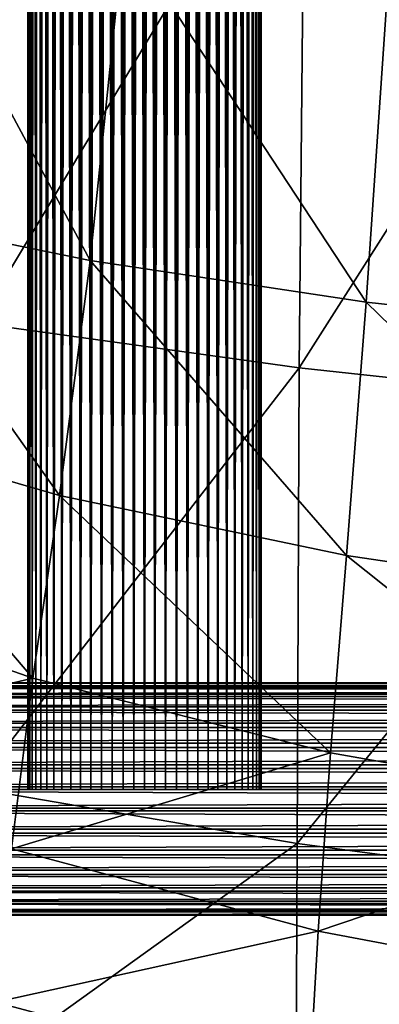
# Model space of a CAD drawing. Header units: millimetres. Extents: x -293 to 308, y -259 to 251.
# Tile 186 of 256: x -140 to -117, y -221 to -158. Entities that reach past the tile are written whole.
import ezdxf

# ---------------------------------------------------------------- set-up
doc = ezdxf.new("R2010")
doc.units = ezdxf.units.MM
doc.header["$MEASUREMENT"] = 0
doc.layers.add('Default', color=7, linetype='Continuous', true_color=0x000000)

msp = doc.modelspace()

# ---------------------------------------------------------------- meshes
at = {"layer": 'Default'}
mesh = msp.add_polyface(dxfattribs=at)
corners = [(-131.719, 101.377, 427.913), (-131.719, -207.172, 427.913), (-131.028, 101.377, 428.008), (-131.028, -207.172, 428.008), (-130.329, 101.377, 428.172), (-130.329, -207.172, 428.172), (-129.632, 101.377, 428.409), (-129.632, -207.172, 428.409), (-128.948, 101.377, 428.721), (-128.948, -207.172, 428.721), (-128.289, 101.377, 429.105), (-128.289, -207.172, 429.105), (-127.666, 101.377, 429.56), (-127.666, -207.172, 429.56), (-127.09, 101.377, 430.08), (-127.09, -207.172, 430.08), (-126.57, 101.377, 430.656), (-126.57, -207.172, 430.656), (-126.115, 101.377, 431.279), (-126.115, -207.172, 431.279), (-125.73, 101.377, 431.938), (-125.73, -207.172, 431.938), (-125.42, 101.377, 432.622), (-125.42, -207.172, 432.622), (-125.183, 101.377, 433.319), (-125.183, -207.172, 433.319), (-125.019, 101.377, 434.018), (-125.019, -207.172, 434.018), (-124.923, 101.377, 434.709), (-124.923, -207.172, 434.709), (-124.893, 101.377, 435.383), (-124.893, -207.172, 435.383), (-124.923, 101.377, 436.057), (-124.923, -207.172, 436.057), (-125.019, 101.377, 436.748), (-125.019, -207.172, 436.748), (-125.183, 101.377, 437.446), (-125.183, -207.172, 437.446), (-125.42, 101.377, 438.144), (-125.42, -207.172, 438.144), (-125.73, 101.377, 438.828), (-125.73, -207.172, 438.828), (-126.115, 101.377, 439.487), (-126.115, -207.172, 439.487), (-126.57, 101.377, 440.11), (-126.57, -207.172, 440.11), (-127.09, 101.377, 440.686), (-127.09, -207.172, 440.686), (-127.666, 101.377, 441.206), (-127.666, -207.172, 441.206), (-128.289, 101.377, 441.66), (-128.289, -207.172, 441.66), (-128.948, 101.377, 442.045), (-128.948, -207.172, 442.045), (-129.632, 101.377, 442.356), (-129.632, -207.172, 442.356), (-130.329, 101.377, 442.593), (-130.329, -207.172, 442.593), (-131.028, 101.377, 442.758), (-131.028, -207.172, 442.758), (-131.719, 101.377, 442.853), (-131.719, -207.172, 442.853), (-132.393, 101.377, 442.883), (-132.393, -207.172, 442.883), (-133.066, 101.377, 442.853), (-133.066, -207.172, 442.853), (-133.758, 101.377, 442.758), (-133.758, -207.172, 442.758), (-134.457, 101.377, 442.593), (-134.457, -207.172, 442.593), (-135.153, 101.377, 442.356), (-135.153, -207.172, 442.356), (-135.838, 101.377, 442.045), (-135.838, -207.172, 442.045), (-136.497, 101.377, 441.66), (-136.497, -207.172, 441.66), (-137.12, 101.377, 441.206), (-137.12, -207.172, 441.206), (-137.696, 101.377, 440.686), (-137.696, -207.172, 440.686), (-138.216, 101.377, 440.11), (-138.216, -207.172, 440.11), (-138.67, 101.377, 439.487), (-138.67, -207.172, 439.487), (-139.055, 101.377, 438.828), (-139.055, -207.172, 438.828), (-139.366, 101.377, 438.144), (-139.366, -207.172, 438.144), (-139.604, 101.377, 437.446), (-139.604, -207.172, 437.446), (-139.768, 101.377, 436.748), (-139.768, -207.172, 436.748), (-139.862, 101.377, 436.057), (-139.862, -207.172, 436.057), (-139.893, 101.377, 435.383), (-139.893, -207.172, 435.383), (-139.862, 101.377, 434.709), (-139.862, -207.172, 434.709), (-139.768, 101.377, 434.018), (-139.768, -207.172, 434.018), (-139.604, 101.377, 433.319), (-139.604, -207.172, 433.319), (-139.366, 101.377, 432.622), (-139.366, -207.172, 432.622), (-139.055, 101.377, 431.938), (-139.055, -207.172, 431.938), (-138.67, 101.377, 431.279), (-138.67, -207.172, 431.279), (-138.216, 101.377, 430.656), (-138.216, -207.172, 430.656), (-137.696, 101.377, 430.08), (-137.696, -207.172, 430.08), (-137.12, 101.377, 429.56), (-137.12, -207.172, 429.56), (-136.497, 101.377, 429.105), (-136.497, -207.172, 429.105), (-135.838, 101.377, 428.721), (-135.838, -207.172, 428.721), (-135.153, 101.377, 428.409), (-135.153, -207.172, 428.409), (-134.457, 101.377, 428.172), (-134.457, -207.172, 428.172), (-133.758, 101.377, 428.008), (-133.758, -207.172, 428.008), (-133.066, 101.377, 427.913), (-133.066, -207.172, 427.913), (-132.393, -207.172, 427.883), (-132.393, -207.172, 427.883), (-132.393, 101.377, 427.883), (-132.393, 101.377, 427.883)]
mesh.append_faces([[corners[k] for k in face] for face in [(1, 127, 128, 128), (1, 128, 0, 0), (3, 1, 0, 0), (3, 0, 2, 2), (5, 3, 2, 2), (5, 2, 4, 4), (7, 5, 4, 4), (7, 4, 6, 6), (9, 7, 6, 6), (9, 6, 8, 8), (11, 9, 8, 8), (11, 8, 10, 10), (13, 11, 10, 10), (13, 10, 12, 12), (15, 13, 12, 12), (15, 12, 14, 14), (17, 15, 14, 14), (17, 14, 16, 16), (19, 17, 16, 16), (19, 16, 18, 18), (21, 19, 18, 18), (21, 18, 20, 20), (23, 21, 20, 20), (23, 20, 22, 22), (25, 23, 22, 22), (25, 22, 24, 24), (27, 25, 24, 24), (27, 24, 26, 26), (29, 27, 26, 26), (29, 26, 28, 28), (31, 29, 28, 28), (31, 28, 30, 30), (33, 31, 30, 30), (33, 30, 32, 32), (35, 33, 32, 32), (35, 32, 34, 34), (37, 35, 34, 34), (37, 34, 36, 36), (39, 37, 36, 36), (39, 36, 38, 38), (41, 39, 38, 38), (41, 38, 40, 40), (43, 41, 40, 40), (43, 40, 42, 42), (45, 43, 42, 42), (45, 42, 44, 44), (47, 45, 44, 44), (47, 44, 46, 46), (49, 47, 46, 46), (49, 46, 48, 48), (51, 49, 48, 48), (51, 48, 50, 50), (53, 51, 50, 50), (53, 50, 52, 52), (55, 53, 52, 52), (55, 52, 54, 54), (57, 55, 54, 54), (57, 54, 56, 56), (59, 57, 56, 56), (59, 56, 58, 58), (61, 59, 58, 58), (61, 58, 60, 60), (63, 61, 60, 60), (63, 60, 62, 62), (65, 63, 62, 62), (65, 62, 64, 64), (67, 65, 64, 64), (67, 64, 66, 66), (69, 67, 66, 66), (69, 66, 68, 68), (71, 69, 68, 68), (71, 68, 70, 70), (73, 71, 70, 70), (73, 70, 72, 72), (75, 73, 72, 72), (75, 72, 74, 74), (77, 75, 74, 74), (77, 74, 76, 76), (79, 77, 76, 76), (79, 76, 78, 78), (81, 79, 78, 78), (81, 78, 80, 80), (83, 81, 80, 80), (83, 80, 82, 82), (85, 83, 82, 82), (85, 82, 84, 84), (87, 85, 84, 84), (87, 84, 86, 86), (89, 87, 86, 86), (89, 86, 88, 88), (91, 89, 88, 88), (91, 88, 90, 90), (93, 91, 90, 90), (93, 90, 92, 92), (95, 93, 92, 92), (95, 92, 94, 94), (97, 95, 94, 94), (97, 94, 96, 96), (99, 97, 96, 96), (99, 96, 98, 98), (101, 99, 98, 98), (101, 98, 100, 100), (103, 101, 100, 100), (103, 100, 102, 102), (105, 103, 102, 102), (105, 102, 104, 104), (107, 105, 104, 104), (107, 104, 106, 106), (109, 107, 106, 106), (109, 106, 108, 108), (111, 109, 108, 108), (111, 108, 110, 110), (113, 111, 110, 110), (113, 110, 112, 112), (115, 113, 112, 112), (115, 112, 114, 114), (117, 115, 114, 114), (117, 114, 116, 116), (119, 117, 116, 116), (119, 116, 118, 118), (121, 119, 118, 118), (121, 118, 120, 120), (123, 121, 120, 120), (123, 120, 122, 122), (125, 123, 122, 122), (125, 122, 124, 124), (126, 125, 124, 124), (126, 124, 129, 129)]])
mesh = msp.add_polyface(dxfattribs=at)
corners = [(-98.92, -102.045, 438.509), (-99.434, -143.865, 438.114), (-122.073, -142.096, 438.621), (-121.332, -100.998, 438.825), (-142.594, -140.041, 439.17), (-122.572, -210.629, 439.529), (-122.432, -180.043, 438.775), (-99.661, -182.508, 438.072), (-143.338, -207.078, 440.477), (-143.106, -177.176, 439.537), (-178.5, -170.148, 440.709), (-177.683, -134.986, 440.01), (-161.096, -137.678, 439.665), (-162.104, -203, 441.337), (-161.768, -173.885, 440.225), (-159.873, -98.357, 439.474), (-141.605, -99.779, 439.167), (-155.995, -194.23, 478.086), (-169.673, -187.43, 478.803), (-172.976, -196.381, 478.026), (-158.193, -204.414, 477.181), (-139.561, -200.004, 477.335), (-166.18, -178.604, 479.1), (-162.838, -166.711, 478.767), (-172.211, -163.105, 479.362), (-159.987, -148.561, 477.656), (-157.238, -121.512, 475.553), (-167.471, -120.775, 476.519), (-169.675, -146.568, 478.395), (-98.66, -208.65, 476.054), (-98.148, -195.264, 476.661), (-119.406, -192.109, 477.159), (-120.43, -204.797, 476.63), (-97.466, -178.057, 476.375), (-118.137, -175.824, 476.85), (-137.85, -188.252, 477.779), (-135.874, -173.141, 477.448), (-116.619, -153.553, 475.563), (-114.849, -122.912, 473.161), (-131.356, -122.543, 473.838), (-133.709, -152.082, 476.188), (-148.082, -150.408, 476.903), (-145.344, -122.088, 474.647), (-150.75, -170.08, 478.108), (-153.45, -183.736, 478.449)]
mesh.append_faces([[corners[k] for k in face] for face in [(0, 1, 2, 2), (3, 2, 4, 4), (5, 6, 7, 7), (6, 5, 8, 8), (8, 9, 6, 6), (1, 7, 6, 6), (6, 2, 1, 1), (2, 6, 9, 9), (9, 4, 2, 2), (10, 11, 12, 12), (13, 14, 9, 9), (9, 8, 13, 13), (14, 12, 4, 4), (4, 9, 14, 14), (15, 12, 11, 11), (16, 4, 12, 12), (17, 18, 19, 19), (19, 20, 17, 17), (21, 17, 20, 20), (22, 23, 24, 24), (25, 26, 27, 27), (27, 28, 25, 25), (23, 25, 28, 28), (28, 24, 23, 23), (29, 30, 31, 31), (31, 32, 29, 29), (30, 33, 34, 34), (34, 31, 30, 30), (32, 31, 35, 35), (35, 21, 32, 32), (31, 34, 36, 36), (36, 35, 31, 31), (37, 38, 39, 39), (39, 40, 37, 37), (37, 34, 33, 33), (34, 37, 40, 40), (40, 36, 34, 34), (26, 25, 41, 41), (41, 42, 26, 26), (25, 23, 43, 43), (43, 41, 25, 25), (42, 41, 40, 40), (40, 39, 42, 42), (41, 43, 36, 36), (36, 40, 41, 41), (22, 18, 17, 17), (17, 44, 22, 22), (44, 17, 21, 21), (21, 35, 44, 44), (23, 22, 44, 44), (44, 43, 23, 23), (43, 44, 35, 35), (35, 36, 43, 43)]])
mesh = msp.add_polyface(dxfattribs=at)
corners = [(-99.674, -244.574, 466.631), (-122.458, -240.584, 467.854), (-122.616, -244.377, 464.166), (-122.616, -244.377, 464.166), (-99.754, -248.289, 462.888), (-99.674, -244.574, 466.631), (-143.329, -239.609, 465.625), (-122.616, -244.377, 464.166), (-122.69, -246.375, 460.349), (-99.661, -182.508, 438.072), (-99.731, -213.678, 438.656), (-122.572, -210.629, 439.529), (-99.674, -244.574, 466.631), (-99.542, -238.58, 469.892), (-122.193, -234.447, 470.979), (-99.341, -230.48, 472.598), (-121.79, -226.248, 473.506), (-143.059, -235.641, 469.263), (-142.635, -229.223, 472.244), (-98.66, -208.65, 476.054), (-120.43, -204.797, 476.63), (-121.214, -216.27, 475.401), (-99.052, -220.445, 474.676), (-140.934, -210.984, 476.271), (-141.96, -220.842, 474.578), (-99.774, -233.076, 440.139), (-122.658, -229.65, 441.125), (-99.792, -243.52, 442.131), (-122.696, -239.873, 443.187), (-99.788, -247.818, 444.242), (-99.765, -248.791, 446.083), (-122.667, -244.992, 447.191), (-122.696, -244.064, 445.334), (-99.788, -247.818, 444.242), (-122.696, -244.064, 445.334), (-122.696, -244.064, 445.334), (-99.726, -249.25, 447.265), (-122.617, -245.426, 448.378), (-99.679, -249.35, 447.949), (-122.557, -245.51, 449.062), (-99.596, -249.08, 448.479), (-122.449, -245.232, 449.582), (-122.497, -245.396, 449.407), (-143.319, -240.867, 450.631), (-99.633, -249.242, 448.299), (-122.497, -245.396, 449.407), (-122.557, -245.51, 449.062), (-143.394, -240.986, 450.292), (-143.263, -241.844, 452.89), (-122.446, -246.447, 451.644), (-122.5, -246.674, 451.589), (-99.577, -249.018, 448.649), (-122.425, -245.168, 449.751), (-122.449, -245.232, 449.582), (-99.576, -249.049, 448.788), (-122.424, -245.195, 449.89), (-122.425, -245.168, 449.751), (-143.26, -240.701, 450.799), (-143.229, -240.633, 450.966), (-99.631, -249.373, 448.867), (-122.495, -245.514, 449.978), (-122.447, -245.312, 449.974), (-143.257, -240.771, 451.194), (-99.594, -249.168, 448.868), (-122.447, -245.312, 449.974), (-122.424, -245.195, 449.89), (-143.228, -240.658, 451.105), (-122.424, -245.195, 449.89), (-143.217, -241.68, 452.852), (-122.41, -246.279, 451.612), (-122.446, -246.447, 451.644), (-99.564, -250.172, 450.493), (-122.41, -246.279, 451.612), (-122.394, -246.182, 451.509), (-143.196, -241.588, 452.746), (-122.41, -246.279, 451.612), (-99.557, -250.059, 450.237), (-122.399, -246.174, 451.352), (-122.431, -246.273, 451.155), (-99.552, -250.07, 450.394), (-122.394, -246.182, 451.509), (-122.399, -246.174, 451.352), (-143.243, -241.689, 452.395), (-143.204, -241.586, 452.588), (-99.687, -249.654, 448.759), (-122.567, -245.795, 449.877), (-99.75, -249.98, 448.603), (-122.649, -246.119, 449.73), (-143.316, -240.967, 451.206), (-99.81, -250.316, 448.458), (-122.728, -246.455, 449.593), (-143.317, -241.91, 452.181), (-122.49, -246.492, 450.933), (-122.431, -246.273, 451.155), (-74.756, -250.951, 443.455), (-99.788, -247.818, 444.242)]
mesh.append_faces([[corners[k] for k in face] for face in [(0, 1, 2, 2), (3, 4, 5, 5), (6, 2, 1, 1), (4, 7, 8, 8), (9, 10, 11, 11), (1, 12, 13, 13), (13, 14, 1, 1), (14, 13, 15, 15), (15, 16, 14, 14), (17, 1, 14, 14), (18, 14, 16, 16), (19, 20, 21, 21), (21, 22, 19, 19), (23, 21, 20, 20), (22, 21, 16, 16), (16, 15, 22, 22), (24, 16, 21, 21), (10, 25, 26, 26), (26, 11, 10, 10), (25, 27, 28, 28), (28, 26, 25, 25), (29, 30, 31, 31), (31, 32, 29, 29), (27, 33, 34, 34), (35, 28, 27, 27), (36, 37, 31, 31), (38, 39, 37, 37), (40, 41, 42, 42), (43, 42, 41, 41), (44, 45, 46, 46), (47, 46, 45, 45), (48, 49, 50, 50), (51, 52, 53, 53), (54, 55, 56, 56), (57, 53, 52, 52), (58, 56, 55, 55), (59, 60, 61, 61), (62, 61, 60, 60), (63, 64, 65, 65), (66, 67, 64, 64), (68, 69, 70, 70), (71, 72, 73, 73), (74, 73, 75, 75), (76, 77, 78, 78), (79, 80, 81, 81), (82, 78, 77, 77), (83, 81, 80, 80), (84, 85, 60, 60), (86, 87, 85, 85), (88, 60, 85, 85), (89, 90, 87, 87), (91, 92, 93, 93), (94, 95, 27, 27)]])
mesh = msp.add_polyface(dxfattribs=at)
corners = [(-122.458, -240.584, 467.854), (-143.059, -235.641, 469.263), (-143.329, -239.609, 465.625), (-161.885, -233.82, 467.06), (-162.16, -236.117, 463.202), (-143.477, -241.703, 461.794), (-143.329, -239.609, 465.625), (-162.375, -237.152, 456.688), (-143.52, -242.562, 455.411), (-143.53, -242.496, 458.235), (-162.315, -237.025, 459.581), (-161.467, -229.529, 470.664), (-142.635, -229.223, 472.244), (-160.885, -222.637, 473.521), (-141.96, -220.842, 474.578), (-122.193, -234.447, 470.979), (-121.79, -226.248, 473.506), (-120.43, -204.797, 476.63), (-139.561, -200.004, 477.335), (-140.934, -210.984, 476.271), (-121.214, -216.27, 475.401), (-158.193, -204.414, 477.181), (-159.879, -213.984, 475.678), (-122.572, -210.629, 439.529), (-122.658, -229.65, 441.125), (-143.48, -225.65, 442.201), (-143.338, -207.078, 440.477), (-122.696, -239.873, 443.187), (-143.551, -235.604, 444.344), (-122.696, -244.064, 445.334), (-143.562, -239.656, 446.537), (-143.562, -239.656, 446.537), (-162.434, -235.352, 449.558), (-162.463, -234.564, 447.655), (-143.562, -239.656, 446.537), (-143.529, -240.523, 448.415), (-162.463, -234.564, 447.655), (-162.431, -230.682, 445.411), (-143.562, -239.656, 446.537), (-162.463, -234.564, 447.655), (-162.317, -221.045, 443.186), (-162.104, -203, 441.337), (-162.552, -237.324, 452.687), (-162.633, -237.379, 452.449), (-143.67, -242.693, 451.227), (-143.603, -242.643, 451.47), (-143.709, -242.625, 451.013), (-143.67, -242.693, 451.227), (-162.633, -237.379, 452.449), (-162.682, -237.156, 452.078), (-162.64, -236.918, 452.007), (-143.684, -242.207, 450.798), (-143.469, -240.918, 449.609), (-162.365, -235.703, 450.763), (-143.394, -240.986, 450.292), (-162.185, -235.627, 451.776), (-143.319, -240.867, 450.631), (-143.26, -240.701, 450.799), (-162.275, -235.752, 451.443), (-143.394, -240.986, 450.292), (-143.319, -240.867, 450.631), (-162.298, -236.945, 454.237), (-143.404, -242.297, 453.036), (-143.473, -242.479, 453.785), (-162.129, -236.51, 454.063), (-143.263, -241.844, 452.89), (-143.33, -242.068, 452.845), (-162.213, -236.727, 454.028), (-143.33, -242.068, 452.845), (-143.404, -242.297, 453.036), (-162.109, -235.463, 451.937), (-143.26, -240.701, 450.799), (-143.229, -240.633, 450.966), (-162.071, -235.393, 452.099), (-143.229, -240.633, 450.966), (-143.228, -240.658, 451.105), (-162.105, -235.518, 452.333), (-143.257, -240.771, 451.194), (-143.316, -240.967, 451.206), (-162.069, -235.412, 452.24), (-143.228, -240.658, 451.105), (-143.257, -240.771, 451.194), (-162.072, -236.354, 454.018), (-143.217, -241.68, 452.852), (-143.263, -241.844, 452.89), (-162.047, -236.268, 453.908), (-143.196, -241.588, 452.746), (-143.217, -241.68, 452.852), (-162.106, -236.375, 453.562), (-143.243, -241.689, 452.395), (-143.204, -241.586, 452.588), (-162.058, -236.271, 453.75), (-143.204, -241.586, 452.588), (-143.196, -241.588, 452.746), (-162.18, -235.707, 452.355), (-143.408, -241.244, 451.117), (-162.293, -235.979, 452.28), (-143.512, -241.566, 450.982), (-162.545, -236.617, 452.052), (-143.609, -241.898, 450.857), (-143.684, -242.207, 450.798), (-162.422, -236.293, 452.161), (-162.199, -236.598, 453.359), (-143.317, -241.91, 452.181), (-143.243, -241.689, 452.395), (-162.316, -236.871, 453.145), (-143.411, -242.186, 451.952), (-162.44, -237.135, 452.919), (-143.512, -242.451, 451.714)]
mesh.append_faces([[corners[k] for k in face] for face in [(0, 1, 2, 2), (3, 2, 1, 1), (4, 5, 6, 6), (7, 8, 9, 9), (10, 9, 5, 5), (11, 1, 12, 12), (13, 12, 14, 14), (15, 12, 1, 1), (16, 14, 12, 12), (17, 18, 19, 19), (20, 19, 14, 14), (21, 19, 18, 18), (22, 14, 19, 19), (23, 24, 25, 25), (25, 26, 23, 23), (24, 27, 28, 28), (28, 25, 24, 24), (27, 29, 30, 30), (31, 28, 27, 27), (32, 33, 34, 34), (34, 35, 32, 32), (36, 37, 28, 28), (28, 38, 39, 39), (40, 41, 26, 26), (26, 25, 40, 40), (37, 40, 25, 25), (25, 28, 37, 37), (42, 43, 44, 44), (44, 45, 42, 42), (46, 47, 48, 48), (49, 50, 51, 51), (32, 35, 52, 52), (53, 52, 54, 54), (55, 56, 57, 57), (58, 59, 60, 60), (61, 62, 63, 63), (64, 65, 66, 66), (67, 68, 69, 69), (70, 71, 72, 72), (73, 74, 75, 75), (76, 77, 78, 78), (79, 80, 81, 81), (82, 83, 84, 84), (85, 86, 87, 87), (88, 89, 90, 90), (91, 92, 93, 93), (94, 78, 95, 95), (96, 95, 97, 97), (98, 99, 100, 100), (101, 97, 99, 99), (102, 103, 104, 104), (105, 106, 103, 103), (107, 108, 106, 106)]])
mesh = msp.add_polyface(dxfattribs=at)
corners = [(201.871, -208.541, 442.378), (-186.496, -207.172, 442.394), (-186.496, -208.541, 442.378), (201.871, -211.359, 441.502), (-186.496, -209.965, 442.089), (-186.496, -211.359, 441.502), (201.871, -209.965, 442.089), (201.871, -213.699, 439.508), (-186.496, -212.633, 440.626), (-186.496, -213.699, 439.508), (201.871, -215.01, 436.865), (-186.496, -214.5, 438.225), (-186.496, -215.01, 436.865), (201.871, -214.5, 438.225), (201.871, -212.633, 440.626), (201.871, -215.227, 434.145), (-186.496, -215.244, 435.515), (-186.496, -215.227, 434.145), (201.871, -214.352, 431.326), (-186.496, -214.939, 432.721), (-186.496, -214.352, 431.326), (201.871, -214.939, 432.721), (201.871, -212.357, 428.987), (-186.496, -213.477, 430.053), (-186.496, -212.357, 428.987), (201.871, -209.715, 427.675), (-186.496, -211.074, 428.187), (-186.496, -209.715, 427.675), (201.871, -211.074, 428.187), (201.871, -213.477, 430.053), (201.871, -215.244, 435.515), (201.871, -206.994, 427.458), (-186.496, -208.363, 427.442), (-186.496, -206.994, 427.458), (201.871, -204.176, 428.334), (-186.496, -205.57, 427.747), (-186.496, -204.176, 428.334), (201.871, -205.57, 427.747), (201.871, -201.836, 430.328), (-186.496, -202.902, 429.209), (-186.496, -201.836, 430.328), (201.871, -200.525, 432.971), (-186.496, -201.035, 431.611), (-186.496, -200.525, 432.971), (201.871, -201.035, 431.611), (201.871, -202.902, 429.209), (201.871, -200.307, 435.691), (-186.496, -200.291, 434.321), (-186.496, -200.307, 435.691), (201.871, -201.184, 438.51), (-186.496, -200.596, 437.115), (-186.496, -201.184, 438.51), (201.871, -200.596, 437.115), (201.871, -203.178, 440.849), (-186.496, -202.059, 439.783), (-186.496, -203.178, 440.849), (201.871, -205.82, 442.161), (-186.496, -204.461, 441.649), (-186.496, -205.82, 442.161), (201.871, -207.172, 442.394), (-186.496, -207.172, 442.394), (201.871, -204.461, 441.649), (201.871, -202.059, 439.783), (201.871, -200.291, 434.321), (201.871, -208.363, 427.442), (-186.496, -208.363, 427.442), (-186.496, -209.715, 427.675), (-190.302, -209.73, 427.505), (-190.291, -208.379, 427.272), (-190.304, -207.008, 427.288), (-186.496, -206.994, 427.458), (-186.496, -206.994, 427.458), (-186.496, -208.363, 427.442)]
mesh.append_faces([[corners[k] for k in face] for face in [(0, 1, 2, 2), (3, 4, 5, 5), (6, 2, 4, 4), (7, 8, 9, 9), (10, 11, 12, 12), (13, 9, 11, 11), (14, 5, 8, 8), (15, 16, 17, 17), (18, 19, 20, 20), (21, 17, 19, 19), (22, 23, 24, 24), (25, 26, 27, 27), (28, 24, 26, 26), (29, 20, 23, 23), (30, 12, 16, 16), (31, 32, 33, 33), (34, 35, 36, 36), (37, 33, 35, 35), (38, 39, 40, 40), (41, 42, 43, 43), (44, 40, 42, 42), (45, 36, 39, 39), (46, 47, 48, 48), (49, 50, 51, 51), (52, 48, 50, 50), (53, 54, 55, 55), (56, 57, 58, 58), (59, 58, 60, 60), (61, 55, 57, 57), (62, 51, 54, 54), (63, 43, 47, 47), (64, 27, 32, 32), (65, 66, 67, 67), (68, 69, 70, 70), (68, 71, 72, 72)]])
mesh = msp.add_polyface(dxfattribs=at)
corners = [(205.677, -209.73, 427.505), (201.871, -211.074, 428.187), (201.871, -209.715, 427.675), (205.711, -211.09, 428.015), (201.871, -212.357, 428.987), (205.666, -208.379, 427.272), (201.871, -208.363, 427.442), (201.871, -208.541, 442.378), (201.871, -207.172, 442.394), (-186.496, -207.172, 442.394), (201.871, -211.359, 441.502), (201.871, -209.965, 442.089), (-186.496, -209.965, 442.089), (201.871, -209.965, 442.089), (201.871, -208.541, 442.378), (-186.496, -208.541, 442.378), (201.871, -213.699, 439.508), (201.871, -212.633, 440.626), (-186.496, -212.633, 440.626), (201.871, -215.01, 436.865), (201.871, -214.5, 438.225), (-186.496, -214.5, 438.225), (201.871, -214.5, 438.225), (201.871, -213.699, 439.508), (-186.496, -213.699, 439.508), (201.871, -212.633, 440.626), (201.871, -211.359, 441.502), (-186.496, -211.359, 441.502), (201.871, -215.227, 434.145), (201.871, -215.244, 435.515), (-186.496, -215.244, 435.515), (201.871, -214.352, 431.326), (201.871, -214.939, 432.721), (-186.496, -214.939, 432.721), (201.871, -214.939, 432.721), (201.871, -215.227, 434.145), (-186.496, -215.227, 434.145), (201.871, -212.357, 428.987), (201.871, -213.477, 430.053), (-186.496, -213.477, 430.053), (201.871, -209.715, 427.675), (201.871, -211.074, 428.187), (-186.496, -211.074, 428.187), (201.871, -211.074, 428.187), (201.871, -212.357, 428.987), (-186.496, -212.357, 428.987), (201.871, -213.477, 430.053), (201.871, -214.352, 431.326), (-186.496, -214.352, 431.326), (201.871, -215.244, 435.515), (201.871, -215.01, 436.865), (-186.496, -215.01, 436.865), (201.871, -206.994, 427.458), (201.871, -208.363, 427.442), (-186.496, -208.363, 427.442), (201.871, -204.176, 428.334), (201.871, -205.57, 427.747), (-186.496, -205.57, 427.747), (201.871, -205.57, 427.747), (201.871, -206.994, 427.458), (-186.496, -206.994, 427.458), (201.871, -201.836, 430.328), (201.871, -202.902, 429.209), (-186.496, -202.902, 429.209), (201.871, -200.525, 432.971), (201.871, -201.035, 431.611), (-186.496, -201.035, 431.611), (201.871, -201.035, 431.611), (201.871, -201.836, 430.328), (-186.496, -201.836, 430.328), (201.871, -202.902, 429.209), (201.871, -204.176, 428.334), (-186.496, -204.176, 428.334), (201.871, -200.307, 435.691), (201.871, -200.291, 434.321), (-186.496, -200.291, 434.321), (201.871, -201.184, 438.51), (201.871, -200.596, 437.115), (-186.496, -200.596, 437.115), (201.871, -200.596, 437.115), (201.871, -200.307, 435.691), (-186.496, -200.307, 435.691), (201.871, -203.178, 440.849), (201.871, -202.059, 439.783), (-186.496, -202.059, 439.783), (201.871, -205.82, 442.161), (201.871, -204.461, 441.649), (-186.496, -204.461, 441.649), (201.871, -207.172, 442.394), (201.871, -205.82, 442.161), (-186.496, -205.82, 442.161), (201.871, -204.461, 441.649), (201.871, -203.178, 440.849), (-186.496, -203.178, 440.849), (201.871, -202.059, 439.783), (201.871, -201.184, 438.51), (-186.496, -201.184, 438.51), (201.871, -200.291, 434.321), (201.871, -200.525, 432.971), (-186.496, -200.525, 432.971), (201.871, -208.363, 427.442), (201.871, -209.715, 427.675), (-186.496, -209.715, 427.675)]
mesh.append_faces([[corners[k] for k in face] for face in [(0, 1, 2, 2), (3, 4, 1, 1), (5, 2, 6, 6), (7, 8, 9, 9), (10, 11, 12, 12), (13, 14, 15, 15), (16, 17, 18, 18), (19, 20, 21, 21), (22, 23, 24, 24), (25, 26, 27, 27), (28, 29, 30, 30), (31, 32, 33, 33), (34, 35, 36, 36), (37, 38, 39, 39), (40, 41, 42, 42), (43, 44, 45, 45), (46, 47, 48, 48), (49, 50, 51, 51), (52, 53, 54, 54), (55, 56, 57, 57), (58, 59, 60, 60), (61, 62, 63, 63), (64, 65, 66, 66), (67, 68, 69, 69), (70, 71, 72, 72), (73, 74, 75, 75), (76, 77, 78, 78), (79, 80, 81, 81), (82, 83, 84, 84), (85, 86, 87, 87), (88, 89, 90, 90), (91, 92, 93, 93), (94, 95, 96, 96), (97, 98, 99, 99), (100, 101, 102, 102)]])
mesh = msp.add_polyface(dxfattribs=at)
corners = [(-132.393, -207.172, 427.883), (-132.059, -207.172, 427.89), (-131.719, -207.172, 427.913), (-131.375, -207.172, 427.952), (-131.028, -207.172, 428.008), (-130.679, -207.172, 428.081), (-130.504, -207.172, 428.125), (-130.329, -207.172, 428.172), (-130.154, -207.172, 428.225), (-129.979, -207.172, 428.282), (-129.806, -207.172, 428.343), (-129.632, -207.172, 428.409), (-129.46, -207.172, 428.48), (-129.288, -207.172, 428.556), (-129.117, -207.172, 428.636), (-128.948, -207.172, 428.721), (-128.78, -207.172, 428.81), (-128.614, -207.172, 428.904), (-128.451, -207.172, 429.002), (-128.289, -207.172, 429.105), (-128.129, -207.172, 429.213), (-127.972, -207.172, 429.324), (-127.817, -207.172, 429.44), (-127.666, -207.172, 429.56), (-127.517, -207.172, 429.684), (-127.371, -207.172, 429.812), (-127.229, -207.172, 429.944), (-127.09, -207.172, 430.08), (-126.954, -207.172, 430.219), (-126.822, -207.172, 430.361), (-126.694, -207.172, 430.507), (-126.57, -207.172, 430.656), (-126.45, -207.172, 430.808), (-126.334, -207.172, 430.962), (-126.223, -207.172, 431.119), (-126.115, -207.172, 431.279), (-126.013, -207.172, 431.44), (-125.914, -207.172, 431.604), (-125.82, -207.172, 431.771), (-125.73, -207.172, 431.938), (-125.646, -207.172, 432.107), (-125.565, -207.172, 432.278), (-125.49, -207.172, 432.449), (-125.42, -207.172, 432.622), (-125.354, -207.172, 432.795), (-125.292, -207.172, 432.97), (-125.234, -207.172, 433.145), (-125.183, -207.172, 433.319), (-125.135, -207.172, 433.494), (-125.092, -207.172, 433.669), (-125.019, -207.172, 434.018), (-124.962, -207.172, 434.365), (-124.923, -207.172, 434.709), (-124.9, -207.172, 435.048), (-124.893, -207.172, 435.383), (-124.9, -207.172, 435.717), (-124.923, -207.172, 436.057), (-124.962, -207.172, 436.4), (-125.019, -207.172, 436.748), (-125.092, -207.172, 437.097), (-125.135, -207.172, 437.271), (-125.183, -207.172, 437.446), (-125.234, -207.172, 437.622), (-125.292, -207.172, 437.796), (-125.354, -207.172, 437.97), (-125.42, -207.172, 438.144), (-125.49, -207.172, 438.316), (-125.565, -207.172, 438.488), (-125.646, -207.172, 438.658), (-125.73, -207.172, 438.828), (-125.82, -207.172, 438.995), (-125.914, -207.172, 439.161), (-126.013, -207.172, 439.325), (-126.115, -207.172, 439.487), (-126.223, -207.172, 439.646), (-126.334, -207.172, 439.804), (-126.45, -207.172, 439.958), (-126.57, -207.172, 440.11), (-126.694, -207.172, 440.259), (-126.822, -207.172, 440.405), (-126.954, -207.172, 440.547), (-127.09, -207.172, 440.686), (-127.229, -207.172, 440.822), (-127.371, -207.172, 440.954), (-127.517, -207.172, 441.082), (-127.666, -207.172, 441.206), (-127.817, -207.172, 441.326), (-127.972, -207.172, 441.441), (-128.129, -207.172, 441.553), (-128.289, -207.172, 441.66), (-128.451, -207.172, 441.763), (-128.614, -207.172, 441.862), (-128.78, -207.172, 441.956), (-128.948, -207.172, 442.045), (-129.117, -207.172, 442.13), (-129.288, -207.172, 442.21), (-129.46, -207.172, 442.285), (-129.632, -207.172, 442.356), (-129.806, -207.172, 442.422), (-129.979, -207.172, 442.484), (-130.154, -207.172, 442.541), (-130.329, -207.172, 442.593), (-130.504, -207.172, 442.641), (-130.679, -207.172, 442.685), (-131.028, -207.172, 442.758), (-131.375, -207.172, 442.813), (-131.719, -207.172, 442.853), (-132.059, -207.172, 442.875), (-132.393, -207.172, 442.883), (-132.728, -207.172, 442.875), (-133.066, -207.172, 442.853), (-133.41, -207.172, 442.813), (-133.758, -207.172, 442.758), (-134.106, -207.172, 442.685), (-134.281, -207.172, 442.641), (-134.457, -207.172, 442.593), (-134.632, -207.172, 442.541), (-134.806, -207.172, 442.484), (-134.98, -207.172, 442.422), (-135.153, -207.172, 442.356), (-135.326, -207.172, 442.285), (-135.498, -207.172, 442.21), (-135.668, -207.172, 442.13), (-135.838, -207.172, 442.045), (-136.005, -207.172, 441.956), (-136.171, -207.172, 441.862), (-136.335, -207.172, 441.763), (-136.497, -207.172, 441.66), (-136.656, -207.172, 441.553), (-136.813, -207.172, 441.441), (-136.969, -207.172, 441.326), (-137.12, -207.172, 441.206), (-137.269, -207.172, 441.082), (-137.415, -207.172, 440.954), (-137.558, -207.172, 440.822), (-137.696, -207.172, 440.686), (-137.832, -207.172, 440.547), (-137.964, -207.172, 440.405), (-138.092, -207.172, 440.259), (-138.216, -207.172, 440.11), (-138.336, -207.172, 439.958), (-138.451, -207.172, 439.804), (-138.563, -207.172, 439.646), (-138.67, -207.172, 439.487), (-138.773, -207.172, 439.325), (-138.872, -207.172, 439.161), (-138.966, -207.172, 438.995), (-139.055, -207.172, 438.828), (-139.14, -207.172, 438.658), (-139.22, -207.172, 438.488), (-139.296, -207.172, 438.316), (-139.366, -207.172, 438.144), (-139.433, -207.172, 437.97), (-139.494, -207.172, 437.796), (-139.551, -207.172, 437.622), (-139.604, -207.172, 437.446), (-139.651, -207.172, 437.271), (-139.694, -207.172, 437.097), (-139.768, -207.172, 436.748), (-139.823, -207.172, 436.4), (-139.862, -207.172, 436.057), (-139.886, -207.172, 435.717), (-139.893, -207.172, 435.383), (-139.886, -207.172, 435.048), (-139.862, -207.172, 434.709), (-139.823, -207.172, 434.365), (-139.768, -207.172, 434.018), (-139.694, -207.172, 433.669), (-139.651, -207.172, 433.494), (-139.604, -207.172, 433.319), (-139.551, -207.172, 433.145), (-139.494, -207.172, 432.97), (-139.433, -207.172, 432.795), (-139.366, -207.172, 432.622), (-139.296, -207.172, 432.449), (-139.22, -207.172, 432.278), (-139.14, -207.172, 432.107), (-139.055, -207.172, 431.938), (-138.966, -207.172, 431.771), (-138.872, -207.172, 431.604), (-138.773, -207.172, 431.44), (-138.67, -207.172, 431.279), (-138.563, -207.172, 431.119), (-138.451, -207.172, 430.962), (-138.336, -207.172, 430.808), (-138.216, -207.172, 430.656), (-138.092, -207.172, 430.507), (-137.964, -207.172, 430.361), (-137.832, -207.172, 430.219), (-137.696, -207.172, 430.08), (-137.558, -207.172, 429.944), (-137.415, -207.172, 429.812), (-137.269, -207.172, 429.684), (-137.12, -207.172, 429.56), (-136.969, -207.172, 429.44), (-136.813, -207.172, 429.324), (-136.656, -207.172, 429.213), (-136.497, -207.172, 429.105), (-136.335, -207.172, 429.002), (-136.171, -207.172, 428.904), (-136.005, -207.172, 428.81), (-135.838, -207.172, 428.721), (-135.668, -207.172, 428.636), (-135.498, -207.172, 428.556), (-135.326, -207.172, 428.48), (-135.153, -207.172, 428.409), (-134.98, -207.172, 428.343), (-134.806, -207.172, 428.282), (-134.632, -207.172, 428.225), (-134.457, -207.172, 428.172), (-134.281, -207.172, 428.125), (-134.106, -207.172, 428.081), (-133.758, -207.172, 428.008), (-133.41, -207.172, 427.952), (-133.066, -207.172, 427.913), (-132.728, -207.172, 427.89)]
mesh.append_faces([[corners[k] for k in face] for face in [(127, 124, 126, 126), (128, 124, 127, 127), (126, 124, 125, 125), (123, 124, 128, 128), (117, 123, 128, 128), (134, 137, 133, 133), (137, 132, 133, 133), (132, 117, 128, 128), (130, 131, 132, 132), (132, 128, 130, 130), (130, 128, 129, 129), (80, 117, 132, 132), (115, 113, 114, 114), (112, 113, 115, 115), (111, 109, 110, 110), (109, 111, 112, 112), (115, 109, 112, 112), (109, 115, 117, 117), (121, 119, 120, 120), (123, 121, 122, 122), (121, 117, 119, 119), (117, 118, 119, 119), (123, 117, 121, 121), (117, 115, 116, 116), (117, 98, 109, 109), (134, 135, 137, 137), (154, 151, 153, 153), (170, 62, 151, 151), (153, 151, 152, 152), (151, 145, 150, 150), (156, 154, 155, 155), (162, 160, 161, 161), (158, 160, 162, 162), (164, 157, 158, 158), (158, 159, 160, 160), (154, 157, 164, 164), (157, 154, 156, 156), (62, 137, 151, 151), (142, 140, 141, 141), (137, 140, 142, 142), (140, 137, 139, 139), (137, 138, 139, 139), (151, 137, 142, 142), (151, 142, 145, 145), (150, 148, 149, 149), (150, 147, 148, 148), (145, 143, 144, 144), (145, 146, 147, 147), (150, 145, 147, 147), (145, 142, 143, 143), (80, 132, 137, 137), (137, 135, 136, 136), (151, 154, 170, 170), (106, 107, 104, 104), (104, 107, 99, 99), (105, 106, 104, 104), (101, 103, 104, 104), (98, 80, 89, 89), (100, 101, 99, 99), (103, 101, 102, 102), (99, 101, 104, 104), (98, 96, 97, 97), (109, 99, 107, 107), (98, 93, 96, 96), (99, 109, 98, 98), (94, 95, 93, 93), (92, 98, 89, 89), (89, 91, 92, 92), (91, 89, 90, 90), (92, 93, 98, 98), (93, 95, 96, 96), (87, 88, 86, 86), (85, 86, 88, 88), (83, 84, 85, 85), (89, 85, 88, 88), (80, 85, 89, 89), (80, 83, 85, 85), (82, 83, 81, 81), (109, 107, 108, 108), (79, 80, 78, 78), (78, 80, 74, 74), (77, 78, 76, 76), (78, 74, 76, 76), (62, 69, 80, 80), (73, 74, 69, 69), (76, 74, 75, 75), (69, 71, 72, 72), (71, 69, 70, 70), (69, 72, 73, 73), (74, 80, 69, 69), (80, 81, 83, 83), (67, 68, 66, 66), (66, 68, 69, 69), (64, 65, 66, 66), (64, 62, 63, 63), (64, 69, 62, 62), (66, 69, 64, 64), (59, 60, 58, 58), (62, 60, 61, 61), (55, 57, 58, 58), (57, 55, 56, 56), (55, 58, 60, 60), (60, 62, 55, 55), (117, 80, 98, 98), (80, 137, 62, 62), (62, 46, 55, 55), (164, 158, 162, 162), (164, 170, 154, 154), (165, 166, 164, 164), (168, 166, 167, 167), (170, 164, 166, 166), (166, 168, 170, 170), (170, 175, 62, 62), (171, 173, 170, 170), (170, 173, 175, 175), (173, 174, 175, 175), (172, 173, 171, 171), (169, 170, 168, 168), (46, 62, 175, 175), (175, 177, 178, 178), (175, 178, 181, 181), (181, 179, 180, 180), (46, 175, 181, 181), (179, 181, 178, 178), (182, 183, 181, 181), (188, 181, 184, 184), (185, 188, 184, 184), (185, 187, 188, 188), (188, 22, 181, 181), (187, 185, 186, 186), (184, 181, 183, 183), (176, 177, 175, 175), (189, 190, 188, 188), (192, 190, 191, 191), (188, 192, 194, 194), (196, 188, 194, 194), (193, 194, 192, 192), (195, 196, 194, 194), (197, 199, 196, 196), (198, 199, 197, 197), (201, 199, 200, 200), (199, 201, 204, 204), (199, 204, 188, 188), (188, 196, 199, 199), (202, 204, 201, 201), (204, 22, 188, 188), (205, 207, 204, 204), (204, 207, 209, 209), (207, 208, 209, 209), (206, 207, 205, 205), (204, 209, 4, 4), (209, 211, 212, 212), (209, 212, 213, 213), (215, 213, 214, 214), (213, 215, 0, 0), (213, 4, 209, 209), (209, 210, 211, 211), (203, 204, 202, 202), (192, 188, 190, 190), (4, 213, 0, 0), (36, 37, 35, 35), (39, 35, 37, 37), (32, 35, 22, 22), (38, 39, 37, 37), (39, 46, 35, 35), (28, 29, 31, 31), (30, 31, 29, 29), (33, 34, 35, 35), (33, 35, 32, 32), (31, 32, 22, 22), (27, 28, 31, 31), (41, 39, 40, 40), (49, 50, 48, 48), (52, 48, 50, 50), (52, 55, 46, 46), (48, 52, 46, 46), (52, 50, 51, 51), (52, 53, 55, 55), (42, 43, 41, 41), (46, 41, 43, 43), (47, 48, 46, 46), (43, 45, 46, 46), (43, 44, 45, 45), (22, 35, 46, 46), (39, 41, 46, 46), (53, 54, 55, 55), (7, 8, 9, 9), (10, 11, 9, 9), (12, 13, 11, 11), (15, 9, 11, 11), (9, 15, 4, 4), (1, 2, 4, 4), (3, 4, 2, 2), (5, 6, 7, 7), (9, 5, 7, 7), (9, 4, 5, 5), (181, 22, 46, 46), (11, 13, 15, 15), (20, 21, 22, 22), (23, 25, 22, 22), (25, 26, 27, 27), (25, 27, 31, 31), (25, 23, 24, 24), (25, 31, 22, 22), (19, 22, 15, 15), (16, 18, 15, 15), (20, 22, 19, 19), (15, 18, 19, 19), (16, 17, 18, 18), (204, 15, 22, 22), (15, 13, 14, 14), (204, 4, 15, 15), (0, 1, 4, 4), (163, 164, 162, 162)]])
mesh = msp.add_polyface(dxfattribs=at)
corners = [(-132.393, -207.172, 427.883), (-132.059, -207.172, 427.89), (-131.719, -207.172, 427.913), (-131.375, -207.172, 427.952), (-131.028, -207.172, 428.008), (-130.679, -207.172, 428.081), (-130.504, -207.172, 428.125), (-130.329, -207.172, 428.172), (-130.154, -207.172, 428.225), (-129.979, -207.172, 428.282), (-129.806, -207.172, 428.343), (-129.632, -207.172, 428.409), (-129.46, -207.172, 428.48), (-129.288, -207.172, 428.556), (-129.117, -207.172, 428.636), (-128.948, -207.172, 428.721), (-128.78, -207.172, 428.81), (-128.614, -207.172, 428.904), (-128.451, -207.172, 429.002), (-128.289, -207.172, 429.105), (-128.129, -207.172, 429.213), (-127.972, -207.172, 429.324), (-127.817, -207.172, 429.44), (-127.666, -207.172, 429.56), (-127.517, -207.172, 429.684), (-127.371, -207.172, 429.812), (-127.229, -207.172, 429.944), (-127.09, -207.172, 430.08), (-126.954, -207.172, 430.219), (-126.822, -207.172, 430.361), (-126.694, -207.172, 430.507), (-126.57, -207.172, 430.656), (-126.45, -207.172, 430.808), (-126.334, -207.172, 430.962), (-126.223, -207.172, 431.119), (-126.115, -207.172, 431.279), (-126.013, -207.172, 431.44), (-125.914, -207.172, 431.604), (-125.82, -207.172, 431.771), (-125.73, -207.172, 431.938), (-125.646, -207.172, 432.107), (-125.565, -207.172, 432.278), (-125.49, -207.172, 432.449), (-125.42, -207.172, 432.622), (-125.354, -207.172, 432.795), (-125.292, -207.172, 432.97), (-125.234, -207.172, 433.145), (-125.183, -207.172, 433.319), (-125.135, -207.172, 433.494), (-125.092, -207.172, 433.669), (-125.019, -207.172, 434.018), (-124.962, -207.172, 434.365), (-124.923, -207.172, 434.709), (-124.9, -207.172, 435.048), (-124.893, -207.172, 435.383), (-124.9, -207.172, 435.717), (-124.923, -207.172, 436.057), (-124.962, -207.172, 436.4), (-125.019, -207.172, 436.748), (-125.092, -207.172, 437.097), (-125.135, -207.172, 437.271), (-125.183, -207.172, 437.446), (-125.234, -207.172, 437.622), (-125.292, -207.172, 437.796), (-125.354, -207.172, 437.97), (-125.42, -207.172, 438.144), (-125.49, -207.172, 438.316), (-125.565, -207.172, 438.488), (-125.646, -207.172, 438.658), (-125.73, -207.172, 438.828), (-125.82, -207.172, 438.995), (-125.914, -207.172, 439.161), (-126.013, -207.172, 439.325), (-126.115, -207.172, 439.487), (-126.223, -207.172, 439.646), (-126.334, -207.172, 439.804), (-126.45, -207.172, 439.958), (-126.57, -207.172, 440.11), (-126.694, -207.172, 440.259), (-126.822, -207.172, 440.405), (-126.954, -207.172, 440.547), (-127.09, -207.172, 440.686), (-127.229, -207.172, 440.822), (-127.371, -207.172, 440.954), (-127.517, -207.172, 441.082), (-127.666, -207.172, 441.206), (-127.817, -207.172, 441.326), (-127.972, -207.172, 441.441), (-128.129, -207.172, 441.553), (-128.289, -207.172, 441.66), (-128.451, -207.172, 441.763), (-128.614, -207.172, 441.862), (-128.78, -207.172, 441.956), (-128.948, -207.172, 442.045), (-129.117, -207.172, 442.13), (-129.288, -207.172, 442.21), (-129.46, -207.172, 442.285), (-129.632, -207.172, 442.356), (-129.806, -207.172, 442.422), (-129.979, -207.172, 442.484), (-130.154, -207.172, 442.541), (-130.329, -207.172, 442.593), (-130.504, -207.172, 442.641), (-130.679, -207.172, 442.685), (-131.028, -207.172, 442.758), (-131.375, -207.172, 442.813), (-131.719, -207.172, 442.853), (-132.059, -207.172, 442.875), (-132.393, -207.172, 442.883), (-132.728, -207.172, 442.875), (-133.066, -207.172, 442.853), (-133.41, -207.172, 442.813), (-133.758, -207.172, 442.758), (-134.106, -207.172, 442.685), (-134.281, -207.172, 442.641), (-134.457, -207.172, 442.593), (-134.632, -207.172, 442.541), (-134.806, -207.172, 442.484), (-134.98, -207.172, 442.422), (-135.153, -207.172, 442.356), (-135.326, -207.172, 442.285), (-135.498, -207.172, 442.21), (-135.668, -207.172, 442.13), (-135.838, -207.172, 442.045), (-136.005, -207.172, 441.956), (-136.171, -207.172, 441.862), (-136.335, -207.172, 441.763), (-136.497, -207.172, 441.66), (-136.656, -207.172, 441.553), (-136.813, -207.172, 441.441), (-136.969, -207.172, 441.326), (-137.12, -207.172, 441.206), (-137.269, -207.172, 441.082), (-137.415, -207.172, 440.954), (-137.558, -207.172, 440.822), (-137.696, -207.172, 440.686), (-137.832, -207.172, 440.547), (-137.964, -207.172, 440.405), (-138.092, -207.172, 440.259), (-138.216, -207.172, 440.11), (-138.336, -207.172, 439.958), (-138.451, -207.172, 439.804), (-138.563, -207.172, 439.646), (-138.67, -207.172, 439.487), (-138.773, -207.172, 439.325), (-138.872, -207.172, 439.161), (-138.966, -207.172, 438.995), (-139.055, -207.172, 438.828), (-139.14, -207.172, 438.658), (-139.22, -207.172, 438.488), (-139.296, -207.172, 438.316), (-139.366, -207.172, 438.144), (-139.433, -207.172, 437.97), (-139.494, -207.172, 437.796), (-139.551, -207.172, 437.622), (-139.604, -207.172, 437.446), (-139.651, -207.172, 437.271), (-139.694, -207.172, 437.097), (-139.768, -207.172, 436.748), (-139.823, -207.172, 436.4), (-139.862, -207.172, 436.057), (-139.886, -207.172, 435.717), (-139.893, -207.172, 435.383), (-139.886, -207.172, 435.048), (-139.862, -207.172, 434.709), (-139.823, -207.172, 434.365), (-139.768, -207.172, 434.018), (-139.694, -207.172, 433.669), (-139.651, -207.172, 433.494), (-139.604, -207.172, 433.319), (-139.551, -207.172, 433.145), (-139.494, -207.172, 432.97), (-139.433, -207.172, 432.795), (-139.366, -207.172, 432.622), (-139.296, -207.172, 432.449), (-139.22, -207.172, 432.278), (-139.14, -207.172, 432.107), (-139.055, -207.172, 431.938), (-138.966, -207.172, 431.771), (-138.872, -207.172, 431.604), (-138.773, -207.172, 431.44), (-138.67, -207.172, 431.279), (-138.563, -207.172, 431.119), (-138.451, -207.172, 430.962), (-138.336, -207.172, 430.808), (-138.216, -207.172, 430.656), (-138.092, -207.172, 430.507), (-137.964, -207.172, 430.361), (-137.832, -207.172, 430.219), (-137.696, -207.172, 430.08), (-137.558, -207.172, 429.944), (-137.415, -207.172, 429.812), (-137.269, -207.172, 429.684), (-137.12, -207.172, 429.56), (-136.969, -207.172, 429.44), (-136.813, -207.172, 429.324), (-136.656, -207.172, 429.213), (-136.497, -207.172, 429.105), (-136.335, -207.172, 429.002), (-136.171, -207.172, 428.904), (-136.005, -207.172, 428.81), (-135.838, -207.172, 428.721), (-135.668, -207.172, 428.636), (-135.498, -207.172, 428.556), (-135.326, -207.172, 428.48), (-135.153, -207.172, 428.409), (-134.98, -207.172, 428.343), (-134.806, -207.172, 428.282), (-134.632, -207.172, 428.225), (-134.457, -207.172, 428.172), (-134.281, -207.172, 428.125), (-134.106, -207.172, 428.081), (-133.758, -207.172, 428.008), (-133.41, -207.172, 427.952), (-133.066, -207.172, 427.913), (-132.728, -207.172, 427.89)]
mesh.append_faces([[corners[k] for k in face] for face in [(127, 124, 126, 126), (128, 124, 127, 127), (126, 124, 125, 125), (123, 124, 128, 128), (117, 123, 128, 128), (134, 137, 133, 133), (137, 132, 133, 133), (132, 117, 128, 128), (130, 131, 132, 132), (132, 128, 130, 130), (130, 128, 129, 129), (80, 117, 132, 132), (115, 113, 114, 114), (112, 113, 115, 115), (111, 109, 110, 110), (109, 111, 112, 112), (115, 109, 112, 112), (109, 115, 117, 117), (121, 119, 120, 120), (123, 121, 122, 122), (121, 117, 119, 119), (117, 118, 119, 119), (123, 117, 121, 121), (117, 115, 116, 116), (117, 98, 109, 109), (134, 135, 137, 137), (154, 151, 153, 153), (170, 62, 151, 151), (153, 151, 152, 152), (151, 145, 150, 150), (156, 154, 155, 155), (162, 160, 161, 161), (158, 160, 162, 162), (164, 157, 158, 158), (158, 159, 160, 160), (154, 157, 164, 164), (157, 154, 156, 156), (62, 137, 151, 151), (142, 140, 141, 141), (137, 140, 142, 142), (140, 137, 139, 139), (137, 138, 139, 139), (151, 137, 142, 142), (151, 142, 145, 145), (150, 148, 149, 149), (150, 147, 148, 148), (145, 143, 144, 144), (145, 146, 147, 147), (150, 145, 147, 147), (145, 142, 143, 143), (80, 132, 137, 137), (137, 135, 136, 136), (151, 154, 170, 170), (106, 107, 104, 104), (104, 107, 99, 99), (105, 106, 104, 104), (101, 103, 104, 104), (98, 80, 89, 89), (100, 101, 99, 99), (103, 101, 102, 102), (99, 101, 104, 104), (98, 96, 97, 97), (109, 99, 107, 107), (98, 93, 96, 96), (99, 109, 98, 98), (94, 95, 93, 93), (92, 98, 89, 89), (89, 91, 92, 92), (91, 89, 90, 90), (92, 93, 98, 98), (93, 95, 96, 96), (87, 88, 86, 86), (85, 86, 88, 88), (83, 84, 85, 85), (89, 85, 88, 88), (80, 85, 89, 89), (80, 83, 85, 85), (82, 83, 81, 81), (109, 107, 108, 108), (79, 80, 78, 78), (78, 80, 74, 74), (77, 78, 76, 76), (78, 74, 76, 76), (62, 69, 80, 80), (73, 74, 69, 69), (76, 74, 75, 75), (69, 71, 72, 72), (71, 69, 70, 70), (69, 72, 73, 73), (74, 80, 69, 69), (80, 81, 83, 83), (67, 68, 66, 66), (66, 68, 69, 69), (64, 65, 66, 66), (64, 62, 63, 63), (64, 69, 62, 62), (66, 69, 64, 64), (59, 60, 58, 58), (62, 60, 61, 61), (55, 57, 58, 58), (57, 55, 56, 56), (55, 58, 60, 60), (60, 62, 55, 55), (117, 80, 98, 98), (80, 137, 62, 62), (62, 46, 55, 55), (164, 158, 162, 162), (164, 170, 154, 154), (165, 166, 164, 164), (168, 166, 167, 167), (170, 164, 166, 166), (166, 168, 170, 170), (170, 175, 62, 62), (171, 173, 170, 170), (170, 173, 175, 175), (173, 174, 175, 175), (172, 173, 171, 171), (169, 170, 168, 168), (46, 62, 175, 175), (175, 177, 178, 178), (175, 178, 181, 181), (181, 179, 180, 180), (46, 175, 181, 181), (179, 181, 178, 178), (182, 183, 181, 181), (188, 181, 184, 184), (185, 188, 184, 184), (185, 187, 188, 188), (188, 22, 181, 181), (187, 185, 186, 186), (184, 181, 183, 183), (176, 177, 175, 175), (189, 190, 188, 188), (192, 190, 191, 191), (188, 192, 194, 194), (196, 188, 194, 194), (193, 194, 192, 192), (195, 196, 194, 194), (197, 199, 196, 196), (198, 199, 197, 197), (201, 199, 200, 200), (199, 201, 204, 204), (199, 204, 188, 188), (188, 196, 199, 199), (202, 204, 201, 201), (204, 22, 188, 188), (205, 207, 204, 204), (204, 207, 209, 209), (207, 208, 209, 209), (206, 207, 205, 205), (204, 209, 4, 4), (209, 211, 212, 212), (209, 212, 213, 213), (215, 213, 214, 214), (213, 215, 0, 0), (213, 4, 209, 209), (209, 210, 211, 211), (203, 204, 202, 202), (192, 188, 190, 190), (4, 213, 0, 0), (36, 37, 35, 35), (39, 35, 37, 37), (32, 35, 22, 22), (38, 39, 37, 37), (39, 46, 35, 35), (28, 29, 31, 31), (30, 31, 29, 29), (33, 34, 35, 35), (33, 35, 32, 32), (31, 32, 22, 22), (27, 28, 31, 31), (41, 39, 40, 40), (49, 50, 48, 48), (52, 48, 50, 50), (52, 55, 46, 46), (48, 52, 46, 46), (52, 50, 51, 51), (52, 53, 55, 55), (42, 43, 41, 41), (46, 41, 43, 43), (47, 48, 46, 46), (43, 45, 46, 46), (43, 44, 45, 45), (22, 35, 46, 46), (39, 41, 46, 46), (53, 54, 55, 55), (7, 8, 9, 9), (10, 11, 9, 9), (12, 13, 11, 11), (15, 9, 11, 11), (9, 15, 4, 4), (1, 2, 4, 4), (3, 4, 2, 2), (5, 6, 7, 7), (9, 5, 7, 7), (9, 4, 5, 5), (181, 22, 46, 46), (11, 13, 15, 15), (20, 21, 22, 22), (23, 25, 22, 22), (25, 26, 27, 27), (25, 27, 31, 31), (25, 23, 24, 24), (25, 31, 22, 22), (19, 22, 15, 15), (16, 18, 15, 15), (20, 22, 19, 19), (15, 18, 19, 19), (16, 17, 18, 18), (204, 15, 22, 22), (15, 13, 14, 14), (204, 4, 15, 15), (0, 1, 4, 4), (163, 164, 162, 162)]])

doc.saveas('drawing.dxf')
